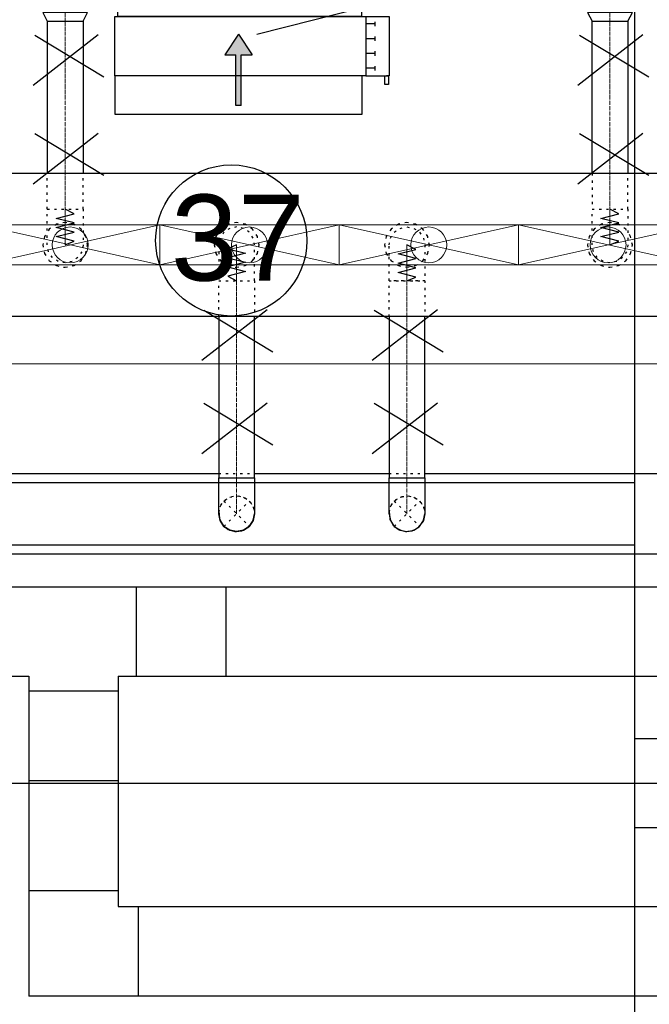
# Model space of a CAD drawing. Header units: centimetres. Extents: x -149939 to 48626, y -46000 to 152985.
# Tile 60 of 256: x -50750 to -47239, y 39766 to 45261. Entities that reach past the tile are written whole.
import ezdxf

# ---------------------------------------------------------------- set-up
doc = ezdxf.new("R2010")
doc.units = ezdxf.units.CM
doc.header["$LTSCALE"] = 50
doc.header["$PDMODE"] = 35
doc.header["$PDSIZE"] = 0.1
for name, pattern in [('CADVENT_CENTERLINE', [9.9, 7.4, -1, 0.5, -1]), ('CADVENT_HIDDEN', [0.8, 0.25, -0.55]), ('Kondygnacja  -0_5$0$HIDDEN', [9.525, 6.35, -3.175]), ('Kondygnacja  -0_5$0$HIDDEN2', [4.7625, 3.175, -1.5875]), ('Osie rzutów$0$DASHDOT2', [12.7, 6.35, -3.175, 0, -3.175])]:
    doc.linetypes.add(name, pattern=pattern)
doc.layers.get('0').update_dxf_attribs({"color": 8})
doc.layers.get('DEFPOINTS').update_dxf_attribs({"color": 8})
for name, color, linetype in [('01-103-Went PP_poziom-0_5$0$L_Nawiew', 7, 'Continuous'), ('bgde-nawiewDETAILS', 1, 'Continuous'), ('bgde-nawiewEXP', 7, 'Continuous'), ('bgde-nawiewHIDDEN', 250, 'Continuous'), ('bgde-wywiewSOL', 5, 'Continuous'), ('IS_zmiany 2024', 1, 'Continuous'), ('Kondygnacja  -0_5$0$ARCH_KONSTR_POWYŻEJ RZUTU', 8, 'Kondygnacja  -0_5$0$HIDDEN'), ('Kondygnacja  -0_5$0$ARCH_KONSTR_POWYŻEJ RZUTU_IST', 8, 'Kondygnacja  -0_5$0$HIDDEN2'), ('Osie rzutów$0$ARCH_INFO_OSIE_IST', 8, 'Osie rzutów$0$DASHDOT2'), ('Osie rzutów$0$ARCH_INFO_OSIE_OPISY_IST', 8, 'Continuous')]:
    doc.layers.add(name, color=color, linetype=linetype)
for name, color, linetype, lineweight in [('bgde-nawiewCEN', 7, 'Continuous', 13), ('bgde_nawiewnik', 11, 'Continuous', 5), ('Kondygnacja  -0_5$0$ARCH_INFO_WYMIARY', 8, 'Continuous', 9), ('RFCU', 6, 'Continuous', 30)]:
    doc.layers.add(name, color=color, linetype=linetype, lineweight=lineweight)
doc.styles.add('Arial', font='ARIAL.TTF')
doc.styles.add('Kondygnacja  -0_5$0$Romans', font='Romans.shx', dxfattribs={"width": 0.7})
doc.dimstyles.new('Kondygnacja  -0_5$0$Wymiary 1-100', dxfattribs={"dimtxt": 12, "dimasz": 10, "dimexe": 5, "dimexo": 0, "dimgap": 4, "dimtad": 1, "dimrnd": 0.5, "dimzin": 12, "dimdsep": 46, "dimtxsty": 'Kondygnacja  -0_5$0$Romans', "dimblk": 'Kondygnacja  -0_5$0$_Oblique', "dimcen": 10, "dimdle": 10, "dimclrt": 55, "dimazin": 0, "dimtfac": 1, "dimtmove": 1, "dimatfit": 3, "dimfxl": 8, "dimfxlon": 1, "dimtolj": 1, "dimtzin": 0, "dimarcsym": 0})

# ---------------------------------------------------------------- blocks, each defined once
blk = doc.blocks.new('Osie rzutów')
at = {"layer": 'Osie rzutów$0$ARCH_INFO_OSIE_IST', "ltscale": 10}
blk.add_line((4436.04, 8600), (15156.54, 8600), dxfattribs=at)
blk = doc.blocks.new('Kondygnacja  -0_5$0$_Oblique')
at = {"color": 0, "linetype": 'ByBlock', "lineweight": -2}
blk.add_line((-0.5, -0.5), (0.5, 0.5), dxfattribs=at)
blk = doc.blocks.new('*D148')
at = {"layer": 'DEFPOINTS', "color": 0}
for p in [(-59190, 47690), (5862.4, 47690), (6190, 43700)]:
    blk.add_point(p, dxfattribs=at)
at = {"layer": 'Kondygnacja  -0_5$0$ARCH_INFO_WYMIARY', "color": 0, "lineweight": -2}
for p, q in [((5862.4, 43690), (5862.4, 47700)), ((5854.4, 47690), (5867.4, 47690)), ((5870.4, 43700), (5857.4, 43700))]:
    blk.add_line(p, q, dxfattribs=at)
at = {"layer": 'Kondygnacja  -0_5$0$ARCH_INFO_WYMIARY', "color": 0, "linetype": 'ByBlock', "lineweight": -2, "xscale": 10, "yscale": 10, "zscale": 10}
for p, rotation in [((5862.4, 47690), 90), ((5862.4, 43700), 270)]:
    blk.add_blockref('Kondygnacja  -0_5$0$_Oblique', p, dxfattribs=dict(at, rotation=rotation))
at = {"layer": 'Kondygnacja  -0_5$0$ARCH_INFO_WYMIARY', "color": 55, "insert": (5852.4, 45695), "char_height": 12, "attachment_point": 5, "rotation": 90, "style": 'Kondygnacja  -0_5$0$Romans'}
blk.add_mtext('\\A1;3990', dxfattribs=at)
blk = doc.blocks.new('Kondygnacja  -0_5$0$konstrukcja istniejąca -0.5')
at = {"layer": 'Kondygnacja  -0_5$0$ARCH_KONSTR_POWYŻEJ RZUTU_IST', "ltscale": 10}
for points in [[(7382, 8625), (7382, 9775)], [(7538, 8575), (7382, 8575), (7382, 8625), (7538, 8625), (7538, 8575)], [(7382, 7425), (7382, 8575)]]:
    blk.add_lwpolyline(points, dxfattribs=at)
at = {"layer": 'Kondygnacja  -0_5$0$ARCH_KONSTR_POWYŻEJ RZUTU_IST', "ltscale": 10, "elevation": 0}
blk.add_lwpolyline([(7382, 8732.89), (6338.46, 8732.89), (6338.46, 8767.89), (7382, 8767.89)], dxfattribs=at)
blk = doc.blocks.new('A$C066D7839')
at = {"layer": 'bgde_nawiewnik', "color": 7}
for p, q in [((-50, -11.15), (-50, 11.15)), ((-50, 11.15), (50, 11.15)), ((-50, -11.15), (50, 11.15)), ((50, -11.15), (-50, 11.15)), ((50, 11.15), (50, -11.15)), ((50, -11.15), (-50, -11.15))]:
    blk.add_line(p, q, dxfattribs=at)
blk.add_circle((0, 0), 10, dxfattribs=at)
blk = doc.blocks.new('A$C5B3E7367')
at = {"layer": '01-103-Went PP_poziom-0_5$0$L_Nawiew'}
h = blk.add_hatch(color=256, dxfattribs=at)
h.paths.add_polyline_path([(215, 704), (215, 674), (331.7, 674), (331.7, 612.1), (445.9, 689), (331.7, 765.9), (331.7, 704)])
h.paths.add_polyline_path([(48.3, 704), (48.3, 674), (215, 674), (215, 704)])
for p, q in [((215, 1525), (165, 1525)), ((165, 1525), (165, 1505)), ((165, 1505), (215, 1505)), ((215, 1400), (215, 1530)), ((545, 1530), (215, 1530)), ((215, 1530), (215, 1515)), ((545, 1400), (545, 1530)), ((243.8, 1452), (268.8, 1452)), ((256.2, 1452), (256.2, 1400)), ((326.2, 1452), (351.2, 1452)), ((338.8, 1452), (338.8, 1400)), ((408.8, 1452), (433.8, 1452)), ((421.2, 1452), (421.2, 1400)), ((491.2, 1452), (516.2, 1452)), ((503.8, 1452), (503.8, 1400)), ((0, 1378), (215, 1378)), ((0, 0), (0, 1378)), ((545, 1400), (215, 1400)), ((215, 1400), (215, 1378)), ((215, 1378), (215, 0)), ((545, 0), (545, 1400)), ((445.9, 689), (331.7, 765.9)), ((331.7, 704), (331.7, 765.9)), ((48.3, 704), (331.7, 704)), ((48.3, 704), (48.3, 674)), ((48.3, 674), (331.7, 674)), ((445.9, 689), (331.7, 612.1)), ((331.7, 612.1), (331.7, 674)), ((215, 0), (0, 0)), ((215, 0), (545, 0))]:
    blk.add_line(p, q, dxfattribs=at)
blk = doc.blocks.new('A$C53CA46B8')
at = {"layer": 'bgde-wywiewSOL'}
for p, q in [((112.9, 511.1), (-162.1, 511.1)), ((-137.1, 481.1), (-137.1, 511.1)), ((87.9, 481.1), (87.9, 511.1)), ((200.4, 481.1), (-249.6, 481.1)), ((-249.6, 481.1), (-249.6, -878.9)), ((200.4, 481.1), (200.4, -878.9)), ((200.4, -878.9), (-249.6, -878.9)), ((-137.1, -878.9), (-137.1, -908.9)), ((87.9, -878.9), (87.9, -908.9)), ((112.9, -908.9), (-162.1, -908.9))]:
    blk.add_line(p, q, dxfattribs=at)
at = {"layer": '01-103-Went PP_poziom-0_5$0$L_Nawiew'}
blk.add_blockref('A$C5B3E7367', (-794.6, -893.9), dxfattribs=at)

msp = doc.modelspace()

# ---------------------------------------------------------------- linework, layer by layer
at = {"layer": 'bgde-nawiewCEN', "linetype": 'CADVENT_CENTERLINE', "ltscale": 0.06}
for p, q in [((-50496.365, 45356.331), (-50496.365, 45253.331)), ((-47458.102, 45356.331), (-47458.102, 45253.331)), ((-50496.365, 45253.331), (-50496.365, 44203.959)), ((-47458.102, 45253.331), (-47458.102, 44203.959)), ((-50496.365, 44203.959), (-50496.365, 44185.263)), ((-50496.365, 44185.263), (-50496.365, 44134.152)), ((-47458.102, 44203.959), (-47458.102, 44185.263)), ((-47458.102, 44185.263), (-47458.102, 44134.152)), ((-50496.365, 44134.152), (-50496.365, 44106.359)), ((-47458.102, 44134.152), (-47458.102, 44106.359)), ((-50496.365, 44106.359), (-50496.365, 44082.833)), ((-50496.365, 44082.833), (-50496.365, 44063.218)), ((-47458.102, 44106.359), (-47458.102, 44082.833)), ((-47458.102, 44082.833), (-47458.102, 44063.218)), ((-50496.365, 44063.218), (-50496.365, 44047.159)), ((-50496.365, 44047.159), (-50496.365, 44034.3)), ((-50496.365, 44034.3), (-50496.365, 44024.285)), ((-50496.365, 44024.285), (-50496.365, 44016.759)), ((-50496.365, 44016.759), (-50496.365, 44011.366)), ((-47458.102, 44063.218), (-47458.102, 44047.159)), ((-47458.102, 44047.159), (-47458.102, 44034.3)), ((-47458.102, 44034.3), (-47458.102, 44024.285)), ((-47458.102, 44024.285), (-47458.102, 44016.759)), ((-47458.102, 44016.759), (-47458.102, 44011.366)), ((-50496.365, 44011.366), (-50496.365, 44007.752)), ((-50496.365, 44007.752), (-50496.365, 44005.559)), ((-50496.365, 44005.559), (-50496.365, 44004.433)), ((-50496.365, 44004.433), (-50496.365, 44003.959)), ((-49540.031, 44003.485), (-49540.031, 44003.959)), ((-49540.031, 44002.359), (-49540.031, 44003.485)), ((-49540.031, 44000.166), (-49540.031, 44002.359)), ((-49540.031, 43996.552), (-49540.031, 44000.166)), ((-49540.031, 43991.159), (-49540.031, 43996.552)), ((-49540.031, 43983.633), (-49540.031, 43991.159)), ((-49540.031, 43973.618), (-49540.031, 43983.633)), ((-49540.031, 43960.759), (-49540.031, 43973.618)), ((-49540.031, 43944.7), (-49540.031, 43960.759)), ((-48590.031, 44003.983), (-48590.031, 44003.509)), ((-48590.031, 44003.509), (-48590.031, 44002.383)), ((-48590.031, 44002.383), (-48590.031, 44000.191)), ((-48590.031, 44000.191), (-48590.031, 43996.576)), ((-48590.031, 43996.576), (-48590.031, 43991.183)), ((-48590.031, 43991.183), (-48590.031, 43983.657)), ((-48590.031, 43983.657), (-48590.031, 43973.642)), ((-48590.031, 43973.642), (-48590.031, 43960.783)), ((-48590.031, 43960.783), (-48590.031, 43944.724)), ((-47458.102, 44011.366), (-47458.102, 44007.752)), ((-47458.102, 44007.752), (-47458.102, 44005.559)), ((-47458.102, 44005.559), (-47458.102, 44004.433)), ((-47458.102, 44004.433), (-47458.102, 44003.959)), ((-49540.031, 43925.085), (-49540.031, 43944.7)), ((-49540.031, 43901.559), (-49540.031, 43925.085)), ((-48590.031, 43944.724), (-48590.031, 43925.109)), ((-48590.031, 43925.109), (-48590.031, 43901.583)), ((-49540.031, 43873.766), (-49540.031, 43901.559)), ((-49540.031, 43822.655), (-49540.031, 43873.766)), ((-48590.031, 43901.583), (-48590.031, 43873.791)), ((-48590.031, 43873.791), (-48590.031, 43822.679)), ((-49540.031, 43803.959), (-49540.031, 43822.655)), ((-49540.031, 43803.959), (-49540.031, 42704.048)), ((-48590.031, 43822.679), (-48590.031, 43803.983)), ((-48590.031, 43803.983), (-48590.031, 42704.048)), ((-49540.031, 42704.048), (-49540.031, 42504.048)), ((-48590.031, 42704.048), (-48590.031, 42504.048))]:
    msp.add_line(p, q, dxfattribs=at)
at = {"layer": 'bgde-nawiewDETAILS', "linetype": 'CADVENT_HIDDEN'}
for p, q in [((-49610.742, 42433.337), (-49469.321, 42574.759)), ((-49610.742, 42574.759), (-49469.321, 42433.337)), ((-48660.742, 42433.337), (-48519.321, 42574.759)), ((-48660.742, 42574.759), (-48519.321, 42433.337))]:
    msp.add_line(p, q, dxfattribs=at)
at = {"layer": 'bgde-nawiewEXP', "linetype": 'Continuous'}
for points in [[(-50621.365, 45301.488), (-50596.365, 45253.331), (-50396.365, 45253.331), (-50371.365, 45301.488), (-50611.85, 45301.488)], [(-47583.102, 45301.488), (-47558.102, 45253.331), (-47358.102, 45253.331), (-47333.102, 45301.488), (-47573.587, 45301.488)], [(-49640.031, 42504.048), (-49640.031, 42704.048), (-49440.031, 42704.048), (-49440.031, 42504.048), (-49447.643, 42465.78), (-49469.321, 42433.337), (-49501.763, 42411.66), (-49540.031, 42404.048), (-49578.3, 42411.66), (-49610.742, 42433.337), (-49632.419, 42465.78)]]:
    msp.add_lwpolyline(points, close=True, dxfattribs=at)
for points in [[(-50596.365, 45253.331), (-50596.365, 44403.774)], [(-50596.365, 45253.331), (-50396.365, 45253.331), (-50396.365, 44403.774)], [(-47558.102, 44403.774), (-47558.102, 45253.331), (-47358.102, 45253.331), (-47358.102, 44403.774)], [(-41538.801, 43603.774), (-51978.018, 43603.774), (-51978.018, 44403.774), (-41538.801, 44403.774)], [(-49640.031, 43603.774), (-49640.031, 42704.048), (-49440.031, 42704.048), (-49440.031, 43603.774)], [(-48690.031, 43603.774), (-48690.031, 42704.048), (-48490.031, 42704.048), (-48490.031, 43603.774)], [(-51989.989, 42304.048), (-51989.989, 42704.048), (-51789.989, 42729.048), (-51789.989, 42279.048), (-42626.9, 42279.048), (-42626.9, 42729.048), (-42226.9, 42604.048), (-42226.9, 42504.048), (-42626.9, 42729.048), (-43440.031, 42729.048)], [(-51490.031, 42729.048), (-49640.031, 42729.048)], [(-49440.031, 42729.048), (-48690.031, 42729.048)], [(-48690.031, 42504.048), (-48690.031, 42704.048), (-48490.031, 42704.048), (-48490.031, 42504.048), (-48497.643, 42465.78), (-48501.212, 42460.439)], [(-48490.031, 42729.048), (-46286.383, 42729.048)], [(-49640.031, 42504.048), (-49635.18, 42479.66)], [(-49638.151, 42499.509), (-49635.649, 42474.769), (-49617.166, 42440.406), (-49611.884, 42436.095)], [(-49467.44, 42437.877), (-49451.716, 42457.14), (-49440.488, 42494.507), (-49441.174, 42501.29)], [(-49451.431, 42460.111), (-49447.643, 42465.78), (-49440.031, 42504.048)], [(-48690.031, 42504.048), (-48685.059, 42479.049)], [(-48690.031, 42504.048), (-48682.419, 42465.78), (-48683.672, 42472.079)], [(-48688.192, 42499.606), (-48685.492, 42474.261), (-48666.826, 42439.997), (-48661.829, 42435.962)], [(-48551.763, 42411.66), (-48519.321, 42433.337), (-48497.643, 42465.78), (-48490.031, 42504.048)], [(-48517.481, 42437.779), (-48501.468, 42457.61), (-48490.438, 42495.037), (-48491.118, 42501.423)], [(-49633.749, 42472.466), (-49632.419, 42465.78), (-49610.742, 42433.337), (-49590.067, 42419.522)], [(-49606.203, 42431.457), (-49586.94, 42415.733), (-49549.572, 42404.504), (-49542.789, 42405.19)], [(-49535.492, 42405.928), (-49510.752, 42408.43), (-49476.39, 42426.914), (-49472.078, 42432.195)], [(-49508.45, 42410.33), (-49501.763, 42411.66), (-49469.321, 42433.337), (-49455.506, 42454.013)], [(-48682.419, 42465.78), (-48660.742, 42433.337), (-48639.549, 42419.176)], [(-48682.419, 42465.78), (-48660.742, 42433.337), (-48628.3, 42411.66), (-48633.64, 42415.228)], [(-48656.3, 42431.498), (-48636.469, 42415.484), (-48599.043, 42404.455), (-48592.656, 42405.135)], [(-48585.59, 42405.888), (-48560.244, 42408.587), (-48525.98, 42427.253), (-48521.945, 42432.25)], [(-48551.763, 42411.66), (-48519.321, 42433.337), (-48505.16, 42454.531)], [(-49583.969, 42415.448), (-49578.3, 42411.66), (-49540.031, 42404.048), (-49515.643, 42408.899)], [(-48628.3, 42411.66), (-48590.031, 42404.048), (-48565.032, 42409.021)], [(-48628.3, 42411.66), (-48590.031, 42404.048), (-48551.763, 42411.66), (-48558.062, 42410.407)]]:
    msp.add_lwpolyline(points, dxfattribs=at)
at = {"layer": 'bgde-nawiewHIDDEN', "linetype": 'CADVENT_HIDDEN'}
for points in [[(-50596.365, 44203.959), (-50396.365, 44203.959), (-50396.365, 44403.774)], [(-50596.365, 44203.959), (-50596.365, 44403.774)], [(-47558.102, 44403.774), (-47558.102, 44203.959), (-47358.102, 44203.959), (-47358.102, 44403.774)], [(-49640.031, 43603.774), (-49640.031, 43803.959), (-49440.031, 43803.959), (-49440.031, 43603.774)], [(-48690.031, 43603.774), (-48690.031, 43803.983), (-48490.031, 43803.983), (-48490.031, 43603.774)], [(-49640.031, 42729.048), (-49440.031, 42729.048)], [(-48690.031, 42729.048), (-48490.031, 42729.048)], [(-49640.031, 42504.048), (-49632.419, 42542.316), (-49610.742, 42574.759), (-49578.3, 42596.436), (-49540.031, 42604.048), (-49501.763, 42596.436), (-49469.321, 42574.759), (-49447.643, 42542.316), (-49440.031, 42504.048)], [(-49639.575, 42513.589), (-49628.347, 42550.956), (-49603.673, 42581.182), (-49569.311, 42599.666), (-49530.491, 42603.592), (-49493.123, 42592.363), (-49462.897, 42567.69), (-49444.414, 42533.327), (-49441.174, 42501.29)], [(-48690.031, 42504.048), (-48682.419, 42542.316), (-48660.742, 42574.759), (-48628.3, 42596.436), (-48590.031, 42604.048), (-48551.763, 42596.436), (-48519.321, 42574.759), (-48497.643, 42542.316), (-48490.031, 42504.048)], [(-48689.624, 42513.059), (-48678.595, 42550.486), (-48654.082, 42580.843), (-48619.819, 42599.509), (-48581.02, 42603.641), (-48543.593, 42592.612), (-48513.236, 42568.099), (-48494.571, 42533.835), (-48491.118, 42501.423)], [(-49639.575, 42513.589), (-49638.151, 42499.509)], [(-49635.18, 42479.66), (-49633.749, 42472.466)], [(-48689.624, 42513.059), (-48688.192, 42499.606)], [(-48685.059, 42479.049), (-48683.672, 42472.079)], [(-49611.884, 42436.095), (-49606.203, 42431.457)], [(-49472.078, 42432.195), (-49467.44, 42437.877)], [(-49455.506, 42454.013), (-49451.431, 42460.111)], [(-48661.829, 42435.962), (-48656.3, 42431.498)], [(-48521.945, 42432.25), (-48517.481, 42437.779)], [(-48505.16, 42454.531), (-48501.212, 42460.439)], [(-49590.067, 42419.522), (-49583.969, 42415.448)], [(-49542.789, 42405.19), (-49535.492, 42405.928)], [(-49515.643, 42408.899), (-49508.45, 42410.33)], [(-48639.549, 42419.176), (-48633.64, 42415.228)], [(-48592.656, 42405.135), (-48585.59, 42405.888)], [(-48565.032, 42409.021), (-48558.062, 42410.407)]]:
    msp.add_lwpolyline(points, dxfattribs=at)
for points in [[(-50596.365, 44003.959), (-50596.365, 44203.959), (-50396.365, 44203.959), (-50396.365, 44003.959), (-50403.977, 43965.691), (-50425.655, 43933.248), (-50458.097, 43911.571), (-50496.365, 43903.959), (-50534.634, 43911.571), (-50567.076, 43933.248), (-50588.753, 43965.691)], [(-47558.102, 44003.959), (-47558.102, 44203.959), (-47358.102, 44203.959), (-47358.102, 44003.959), (-47365.714, 43965.691), (-47387.392, 43933.248), (-47419.834, 43911.571), (-47458.102, 43903.959), (-47496.371, 43911.571), (-47528.813, 43933.248), (-47550.49, 43965.691)], [(-50621.365, 44003.959), (-50611.85, 43956.123), (-50584.754, 43915.571), (-50544.201, 43888.474), (-50496.365, 43878.959), (-50448.53, 43888.474), (-50407.977, 43915.571), (-50380.88, 43956.123), (-50371.365, 44003.959), (-50380.88, 44051.794), (-50407.977, 44092.347), (-50448.53, 44119.444), (-50496.365, 44128.959), (-50544.201, 44119.444), (-50584.754, 44092.347), (-50611.85, 44051.794)], [(-50621.365, 44003.959), (-50611.85, 43956.123), (-50584.754, 43915.571), (-50544.201, 43888.474), (-50496.365, 43878.959), (-50448.53, 43888.474), (-50407.977, 43915.571), (-50380.88, 43956.123), (-50371.365, 44003.959), (-50380.88, 44051.794), (-50407.977, 44092.347), (-50448.53, 44119.444), (-50496.365, 44128.959), (-50544.201, 44119.444), (-50584.754, 44092.347), (-50611.85, 44051.794)], [(-49665.031, 44003.959), (-49655.516, 43956.123), (-49628.42, 43915.571), (-49587.867, 43888.474), (-49540.031, 43878.959), (-49492.196, 43888.474), (-49451.643, 43915.571), (-49424.546, 43956.123), (-49415.031, 44003.959), (-49424.546, 44051.794), (-49451.643, 44092.347), (-49492.196, 44119.444), (-49540.031, 44128.959), (-49587.867, 44119.444), (-49628.42, 44092.347), (-49655.516, 44051.794)], [(-49665.031, 44003.959), (-49655.516, 43956.123), (-49628.42, 43915.571), (-49587.867, 43888.474), (-49540.031, 43878.959), (-49492.196, 43888.474), (-49451.643, 43915.571), (-49424.546, 43956.123), (-49415.031, 44003.959), (-49424.546, 44051.794), (-49451.643, 44092.347), (-49492.196, 44119.444), (-49540.031, 44128.959), (-49587.867, 44119.444), (-49628.42, 44092.347), (-49655.516, 44051.794)], [(-48715.031, 44003.983), (-48705.516, 43956.148), (-48678.42, 43915.595), (-48637.867, 43888.498), (-48590.031, 43878.983), (-48542.196, 43888.498), (-48501.643, 43915.595), (-48474.546, 43956.148), (-48465.031, 44003.983), (-48474.546, 44051.819), (-48501.643, 44092.371), (-48542.196, 44119.468), (-48590.031, 44128.983), (-48637.867, 44119.468), (-48678.42, 44092.371), (-48705.516, 44051.819)], [(-48715.031, 44003.983), (-48705.516, 43956.148), (-48678.42, 43915.595), (-48637.867, 43888.498), (-48590.031, 43878.983), (-48542.196, 43888.498), (-48501.643, 43915.595), (-48474.546, 43956.148), (-48465.031, 44003.983), (-48474.546, 44051.819), (-48501.643, 44092.371), (-48542.196, 44119.468), (-48590.031, 44128.983), (-48637.867, 44119.468), (-48678.42, 44092.371), (-48705.516, 44051.819)], [(-47583.102, 44003.959), (-47573.587, 43956.123), (-47546.491, 43915.571), (-47505.938, 43888.474), (-47458.102, 43878.959), (-47410.267, 43888.474), (-47369.714, 43915.571), (-47342.617, 43956.123), (-47333.102, 44003.959), (-47342.617, 44051.794), (-47369.714, 44092.347), (-47410.267, 44119.444), (-47458.102, 44128.959), (-47505.938, 44119.444), (-47546.491, 44092.347), (-47573.587, 44051.794)], [(-47583.102, 44003.959), (-47573.587, 43956.123), (-47546.491, 43915.571), (-47505.938, 43888.474), (-47458.102, 43878.959), (-47410.267, 43888.474), (-47369.714, 43915.571), (-47342.617, 43956.123), (-47333.102, 44003.959), (-47342.617, 44051.794), (-47369.714, 44092.347), (-47410.267, 44119.444), (-47458.102, 44128.959), (-47505.938, 44119.444), (-47546.491, 44092.347), (-47573.587, 44051.794)], [(-49640.031, 43803.959), (-49440.031, 43803.959), (-49440.031, 44003.959), (-49447.643, 44042.227), (-49469.321, 44074.67), (-49501.763, 44096.347), (-49540.031, 44103.959), (-49578.3, 44096.347), (-49610.742, 44074.67), (-49632.419, 44042.227), (-49640.031, 44003.959), (-49640.031, 43822.655)], [(-48690.031, 43944.724), (-48690.031, 44003.983), (-48682.419, 44042.251), (-48660.742, 44074.694), (-48628.3, 44096.371), (-48590.031, 44103.983), (-48551.763, 44096.371), (-48519.321, 44074.694), (-48497.643, 44042.251), (-48490.031, 44003.983), (-48490.031, 43803.983), (-48690.031, 43803.983), (-48690.031, 43925.109)]]:
    msp.add_lwpolyline(points, close=True, dxfattribs=at)
at = {"layer": 'bgde-nawiewHIDDEN'}
for points in [[(-50496.365, 44003.959), (-50446.365, 44025.257), (-50546.365, 44050.618), (-50446.365, 44075.839), (-50546.365, 44101.124), (-50446.365, 44126.659), (-50546.365, 44152.018), (-50446.365, 44177.477), (-50496.365, 44203.959)], [(-47458.102, 44003.959), (-47408.102, 44025.257), (-47508.102, 44050.618), (-47408.102, 44075.839), (-47508.102, 44101.124), (-47408.102, 44126.659), (-47508.102, 44152.018), (-47408.102, 44177.477), (-47458.102, 44203.959)], [(-49540.031, 44003.959), (-49590.031, 43982.661), (-49490.031, 43957.299), (-49590.031, 43932.079), (-49490.031, 43906.794), (-49590.031, 43881.259), (-49490.031, 43855.9), (-49590.031, 43830.441), (-49540.031, 43803.959)], [(-48590.031, 43803.983), (-48540.031, 43824.079), (-48640.031, 43850.175), (-48540.031, 43876.207), (-48640.031, 43902.468), (-48540.031, 43928.54), (-48640.031, 43953.96), (-48540.031, 43978.983), (-48590.031, 44003.983)]]:
    msp.add_lwpolyline(points, dxfattribs=at)
at = {"layer": 'IS_zmiany 2024'}
for p, q in [((-49426.621, 45179.152, 2865), (-37210.665, 48329.138)), ((-50675.526, 44894.822), (-50312.496, 45177.328)), ((-50665.526, 45174.822), (-50280.131, 44942.506)), ((-47637.263, 44894.822), (-47274.233, 45177.328)), ((-47627.263, 45174.822), (-47241.868, 44942.506)), ((-50675.526, 44344.834), (-50312.496, 44627.34)), ((-50665.526, 44624.834), (-50280.131, 44392.519)), ((-47637.263, 44344.834), (-47274.233, 44627.34)), ((-47627.263, 44624.834), (-47241.868, 44392.519)), ((-49733.648, 43360.293), (-49370.618, 43642.799)), ((-49723.648, 43640.293), (-49338.253, 43407.977)), ((-48783.648, 43360.293), (-48420.618, 43642.799)), ((-48773.648, 43640.293), (-48388.253, 43407.977)), ((-49733.648, 42840.445), (-49370.618, 43122.95)), ((-49723.648, 43120.445), (-49338.253, 42888.129)), ((-48783.648, 42840.445), (-48420.618, 43122.95)), ((-48773.648, 43120.445), (-48388.253, 42888.129)), ((-52510, 42096.494), (-45561.351, 42096.494)), ((-50100, 42096.494), (-50100, 41600)), ((-49600, 42096.494), (-49600, 41600)), ((-52510, 41596.494), (-50700, 41596.494)), ((-50700, 41596.494), (-50700, 39811.106)), ((-50200, 41596.494), (-50200, 40311.106)), ((-50200, 41596.494), (-45561.351, 41596.494)), ((-50700, 41515), (-50200, 41515)), ((-50700, 41015), (-50200, 41015)), ((-50200, 40400), (-50700, 40400)), ((-50200, 40311.106), (-40900, 40311.106)), ((-50090, 40311.106), (-50090, 39811.106)), ((-40400, 39811.106), (-50700, 39811.106))]:
    msp.add_line(p, q, dxfattribs=at)
at = {"layer": 'RFCU', "color": 94, "lineweight": 15}
msp.add_line((-40890, 43340), (-53800, 43340), dxfattribs=at)
at = {"layer": 'RFCU'}
msp.add_circle((-49569.935, 44028.771), 421.787, dxfattribs=at)

# ---------------------------------------------------------------- block references
at = {"layer": '01-103-Went PP_poziom-0_5$0$L_Nawiew', "xscale": -1, "rotation": 270}
msp.add_blockref('A$C53CA46B8', (-49324.978, 45527.901, 2865), dxfattribs=at)
at = {"layer": '01-103-Went PP_poziom-0_5$0$L_Nawiew', "xscale": 10, "yscale": 10, "zscale": 10}
for p in [(-50468.405, 44003.959, 1117.041), (-49468.405, 44003.959, 1117.041), (-48468.405, 44003.959, 1117.041), (-47468.405, 44003.959, 1117.041)]:
    msp.add_blockref('A$C066D7839', p, dxfattribs=at)
at = {"layer": 'Kondygnacja  -0_5$0$ARCH_KONSTR_POWYŻEJ RZUTU', "xscale": 10, "yscale": 10, "zscale": 10}
msp.add_blockref('Kondygnacja  -0_5$0$konstrukcja istniejąca -0.5', (-121140, -45000), dxfattribs=at)
at = {"layer": 'Osie rzutów$0$ARCH_INFO_OSIE_OPISY_IST', "color": 30, "xscale": 10, "yscale": 10, "zscale": 10}
msp.add_blockref('Osie rzutów', (-121140, -45000), dxfattribs=at)

# ---------------------------------------------------------------- texts
at = {"layer": 'RFCU', "insert": (-49907.063, 44284.867), "char_height": 480, "width": 727.77721, "attachment_point": 1, "style": 'Arial'}
msp.add_mtext('37', dxfattribs=at)

# ---------------------------------------------------------------- dimensions: what is measured, and where the dimension line sits
at = {"layer": 'Kondygnacja  -0_5$0$ARCH_INFO_WYMIARY'}
dim = msp.add_linear_dim(base=(5862.405, 47690), p1=(6190, 43700), p2=(-59190, 47690), angle=90, dimstyle='Kondygnacja  -0_5$0$Wymiary 1-100', dxfattribs=at)
dim.commit()
dim.dimension.update_dxf_attribs({"geometry": '*D148', "text_midpoint": (5852.405, 45695)})

doc.saveas('drawing.dxf')
